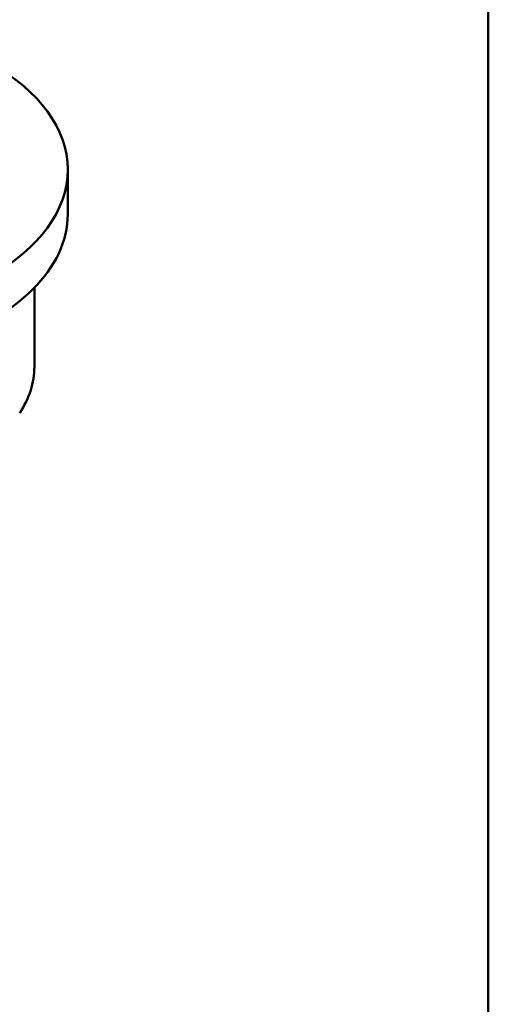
# Model space of a CAD drawing. Header units: millimetres. Extents: x -81 to 698, y -69 to 356.
# Tile 5 of 8: x 173 to 205, y 105 to 172. Entities that reach past the tile are written whole.
import ezdxf

# ---------------------------------------------------------------- set-up
doc = ezdxf.new("R2010")
doc.units = ezdxf.units.MM
doc.layers.add('Видимый контур (ГОСТ)', color=7, linetype='Continuous', lineweight=50)
doc.layers.add('Кромка (ГОСТ)', color=7, linetype='Continuous', lineweight=50)

# ---------------------------------------------------------------- blocks, each defined once
blk = doc.blocks.new('Рамки ГОСТ_ граница 297x210')
at = {"layer": 'Кромка (ГОСТ)'}
blk.add_line((205, 5), (205, 292), dxfattribs=at)

msp = doc.modelspace()

# ---------------------------------------------------------------- linework, layer by layer
at = {"layer": 'Видимый контур (ГОСТ)'}
for p, q in [((176.5962, 158.8248), (176.5962, 161.8467)), ((174.3462, 148.5243), (174.3462, 153.8688))]:
    msp.add_line(p, q, dxfattribs=at)
msp.add_ellipse((159.0962, 161.8467), major_axis=(17.5, 0), ratio=0.5773503, dxfattribs=at)
for centre, major_axis, start_param, end_param in [((159.0962, 158.8248), (-17.5, 0), 0, 3.1415927), ((159.0962, 148.5243), (15.25, 0), 5.9205142, 6.2831853)]:
    msp.add_ellipse(centre, major_axis=major_axis, ratio=0.5773503, start_param=start_param, end_param=end_param, dxfattribs=at)

# ---------------------------------------------------------------- block references
msp.add_blockref('Рамки ГОСТ_ граница 297x210', (0, 0))

doc.saveas('drawing.dxf')
